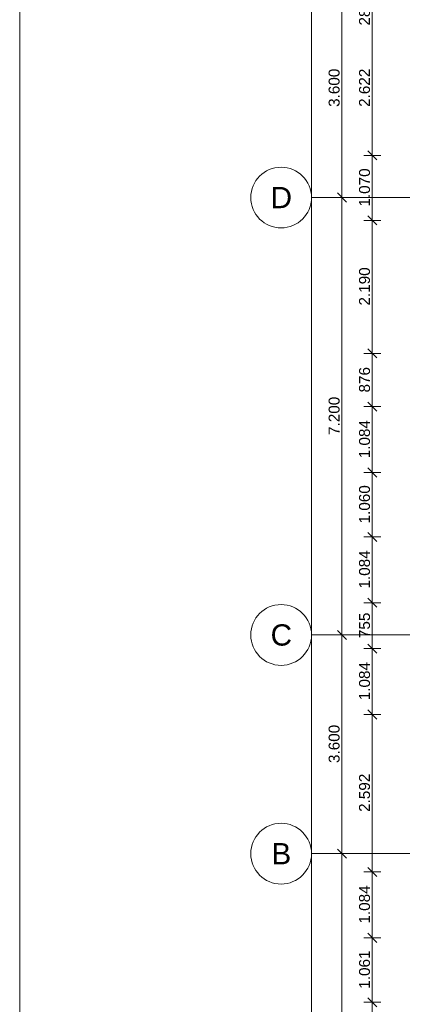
# Model space of a CAD drawing. Header units: millimetres. Extents: x 10 to 584, y 10 to 831.
# Tile 5 of 79: x 10 to 73, y 306 to 468. Entities that reach past the tile are written whole.
import ezdxf
from ezdxf.xclip import XClip

# ---------------------------------------------------------------- set-up
doc = ezdxf.new("R2010")
doc.units = ezdxf.units.MM
doc.header["$MEASUREMENT"] = 0
doc.header["$XCLIPFRAME"] = 0
doc.linetypes.add('B0204', pattern=[13, 10, -1, 1, -1])
doc.layers.add('A Stramien', color=7, linetype='Continuous')
doc.layers.add('Maatvoering 1_ 50_100', color=7, linetype='Continuous')
doc.styles.add('GENERATED_STYLE_1', font='txt')

# ---------------------------------------------------------------- blocks, each defined once
blk = doc.blocks.new('Drawing_2_2', base_point=(78, 259.19))
at = {"layer": 'A Stramien', "color": 1, "linetype": 'Continuous', "lineweight": 0}
for p, q in [((58, 763.19), (58, 259.19)), ((63, 475.19), (63, 439.19)), ((63.75, 438.44), (62.25, 439.94)), ((61.59, 439.19), (64.41, 439.19)), ((63, 439.19), (63, 367.19)), ((63.75, 366.44), (62.25, 367.94)), ((61.59, 367.19), (64.41, 367.19)), ((63, 367.19), (63, 331.19)), ((61.59, 331.19), (64.41, 331.19)), ((63.75, 330.44), (62.25, 331.94)), ((63, 331.19), (63, 259.19))]:
    blk.add_line(p, q, dxfattribs=at)
at = {"layer": 'A Stramien', "color": 9, "linetype": 'B0204', "lineweight": 0}
for p, q in [((68, 439.19), (58, 439.19)), ((68, 439.19), (520.56, 439.19)), ((68, 367.19), (58, 367.19)), ((68, 367.19), (520.56, 367.19)), ((68, 331.19), (58, 331.19)), ((68, 331.19), (520.56, 331.19))]:
    blk.add_line(p, q, dxfattribs=at)
at = {"layer": 'A Stramien', "color": 2, "linetype": 'Continuous', "lineweight": 0, "flags": 128}
for points in [[(58, 439.19, 1), (48, 439.19, 1)], [(58, 367.19, 1), (48, 367.19, 1)], [(58, 331.19, 1), (48, 331.19, 1)]]:
    blk.add_lwpolyline(points, format="xyb", close=True, dxfattribs=at)
at = {"layer": 'A Stramien', "color": 9, "linetype": 'B0204', "lineweight": 0}
for p in [(68, 439.19), (68, 439.19), (68, 367.19), (68, 367.19), (68, 331.19), (68, 331.19)]:
    blk.add_point(p, dxfattribs=at)
at = {"layer": 'Maatvoering 1_ 50_100', "color": 1, "linetype": 'Continuous', "lineweight": 0}
for p, q in [((68, 472.35), (68, 446.13)), ((66.59, 446.13), (69.41, 446.13)), ((68.75, 445.38), (67.25, 446.88)), ((68, 446.13), (68, 435.43)), ((68.75, 434.68), (67.25, 436.18)), ((66.59, 435.43), (69.41, 435.43)), ((68, 435.43), (68, 413.53)), ((66.59, 413.53), (69.41, 413.53)), ((68.75, 412.78), (67.25, 414.28)), ((68, 413.53), (68, 404.77)), ((68.75, 404.02), (67.25, 405.52)), ((66.59, 404.77), (69.41, 404.77)), ((68, 404.77), (68, 393.93)), ((66.59, 393.93), (69.41, 393.93)), ((68.75, 393.18), (67.25, 394.68)), ((68, 393.93), (68, 383.33)), ((66.59, 383.33), (69.41, 383.33)), ((68.75, 382.58), (67.25, 384.08)), ((68, 383.33), (68, 372.49)), ((68.75, 371.74), (67.25, 373.24)), ((66.59, 372.49), (69.41, 372.49)), ((68, 372.49), (68, 364.94)), ((66.59, 364.94), (69.41, 364.94)), ((68.75, 364.19), (67.25, 365.69)), ((68, 364.94), (68, 354.1)), ((66.59, 354.1), (69.41, 354.1)), ((68.75, 353.35), (67.25, 354.85)), ((68, 354.1), (68, 328.18)), ((66.59, 328.18), (69.41, 328.18)), ((68.75, 327.43), (67.25, 328.93)), ((68, 328.18), (68, 317.34)), ((68.75, 316.59), (67.25, 318.09)), ((66.59, 317.34), (69.41, 317.34)), ((68, 317.34), (68, 306.73)), ((66.59, 306.73), (69.41, 306.73)), ((68.75, 305.98), (67.25, 307.48)), ((68, 306.73), (68, 295.89))]:
    blk.add_line(p, q, dxfattribs=at)
at = {"layer": 'A Stramien', "color": 2, "linetype": 'Continuous', "lineweight": 0, "char_height": 1.8, "width": 6.155, "attachment_point": 7, "rotation": 90, "style": 'GENERATED_STYLE_1'}
for s, insert in [('\\A1;{\\pql;\\fArial|b0|i0|c0|p38;3.600}', (62.64, 454.11)), ('\\A1;{\\pql;\\fArial|b0|i0|c0|p38;7.200}', (62.64, 400.11)), ('\\A1;{\\pql;\\fArial|b0|i0|c0|p38;3.600}', (62.64, 346.11))]:
    blk.add_mtext(s, dxfattribs=dict(at, insert=insert))
at = {"layer": 'A Stramien', "color": 2, "linetype": 'Continuous', "lineweight": 0, "char_height": 3.5, "attachment_point": 1, "style": 'GENERATED_STYLE_1'}
for s, insert in [('\\A1;{\\pql;\\pt0;\\fArial|b0|i0|c0|p38;D}', (51.27, 440.94)), ('\\A1;{\\pql;\\pt0;\\fArial|b0|i0|c0|p38;C}', (51.27, 368.94)), ('\\A1;{\\pql;\\pt0;\\fArial|b0|i0|c0|p38;B}', (51.4, 332.94))]:
    blk.add_mtext(s, dxfattribs=dict(at, insert=insert))
at = {"layer": 'Maatvoering 1_ 50_100', "color": 2, "linetype": 'Continuous', "lineweight": 0, "char_height": 1.8, "attachment_point": 7, "rotation": 90, "style": 'GENERATED_STYLE_1'}
for s, insert, width in [('\\A1;{\\pql;\\fArial|b0|i0|c0|p38;284}', (67.64, 467.5), 4.0978), ('\\A1;{\\pql;\\fArial|b0|i0|c0|p38;2.622}', (67.64, 454.11), 6.155), ('\\A1;{\\pql;\\fArial|b0|i0|c0|p38;1.070}', (67.64, 437.7), 6.155), ('\\A1;{\\pql;\\fArial|b0|i0|c0|p38;2.190}', (67.64, 421.41), 6.155), ('\\A1;{\\pql;\\fArial|b0|i0|c0|p38;876}', (67.64, 407.1), 4.0978), ('\\A1;{\\pql;\\fArial|b0|i0|c0|p38;1.084}', (67.64, 396.27), 6.155), ('\\A1;{\\pql;\\fArial|b0|i0|c0|p38;1.060}', (67.64, 385.55), 6.155), ('\\A1;{\\pql;\\fArial|b0|i0|c0|p38;1.084}', (67.64, 374.83), 6.155), ('\\A1;{\\pql;\\fArial|b0|i0|c0|p38;755}', (67.64, 366.67), 4.0978), ('\\A1;{\\pql;\\fArial|b0|i0|c0|p38;1.084}', (67.64, 356.44), 6.155), ('\\A1;{\\pql;\\fArial|b0|i0|c0|p38;2.592}', (67.64, 338.06), 6.155), ('\\A1;{\\pql;\\fArial|b0|i0|c0|p38;1.084}', (67.64, 319.68), 6.155), ('\\A1;{\\pql;\\fArial|b0|i0|c0|p38;1.061}', (67.64, 308.96), 6.155)]:
    blk.add_mtext(s, dxfattribs=dict(at, insert=insert, width=width))

msp = doc.modelspace()

# ---------------------------------------------------------------- linework, layer by layer
at = {"color": 1, "linetype": 'Continuous', "lineweight": 0, "flags": 128}
msp.add_lwpolyline([(10, 10), (584, 10), (584, 831), (10, 831)], close=True, dxfattribs=at)

# ---------------------------------------------------------------- next in the draw order: block references
at = {"color": 4, "linetype": 'Continuous', "lineweight": 0}
ref = msp.add_blockref('Drawing_2_2', (78, 259.19), dxfattribs=at)
XClip(ref).set_block_clipping_path([(30, 141.736842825), (586.5626696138, 806.4087291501)])

doc.saveas('drawing.dxf')
